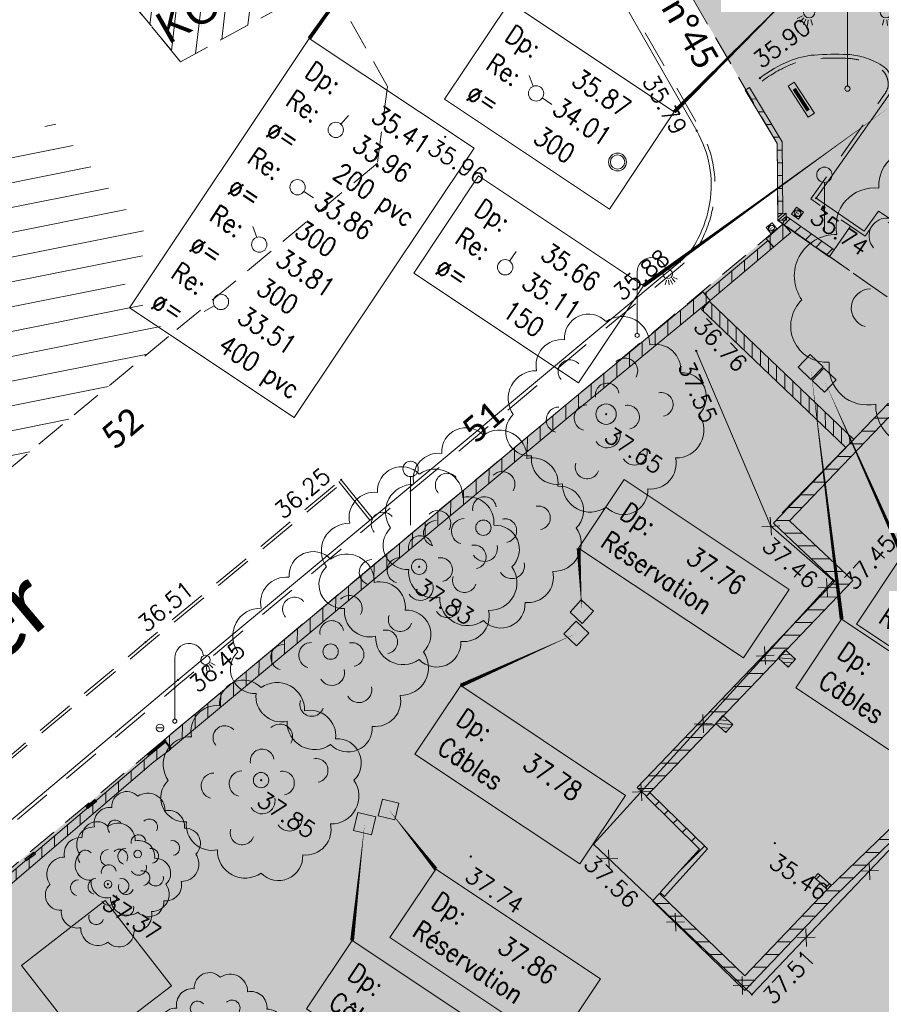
# Model space of a CAD drawing. Header units: metres. Extents: x 1711737 to 1712435, y 9275977 to 9276516.
# Tile 13 of 33: x 1711939 to 1711972, y 9276156 to 9276194. Entities that reach past the tile are written whole.
import ezdxf
from ezdxf.enums import TextEntityAlignment as Align

# ---------------------------------------------------------------- set-up
doc = ezdxf.new("R2010")
doc.units = ezdxf.units.M
doc.header["$LTSCALE"] = 5
doc.header["$PDMODE"] = 32
doc.header["$PDSIZE"] = 0.05
for name, pattern in [('Chemin', [0.5, 0.3, -0.2]), ('Feeder', [3, 1, -0.5, 1, -0.5]), ('Parcelle', [1.2, 0.8, -0.4])]:
    doc.linetypes.add(name, pattern=pattern)
doc.layers.get('0').update_dxf_attribs({"lineweight": 15})
doc.layers.add('_sh_lot1', color=7, linetype='Continuous', lineweight=15, true_color=0xffffd7)
for name, color, linetype, lineweight in [('BO_bordure', 7, 'Continuous', 13), ('BO_bordure.gra', 7, 'Continuous', 5), ('CAD-Parcelle', 11, 'Parcelle', 13), ('CAD-Parcelle-Texte', 11, 'Continuous', 15), ('CL_cloture', 7, 'Continuous', 13), ('CL_cloture.gra', 7, 'Continuous', 9), ('FA_facade.hah', 147, 'Continuous', 13), ('LA_limite-apparente', 8, 'Continuous', 13), ('LBA_bord-Asphalte', 8, 'Continuous', 15), ('MA_assainissement', 30, 'Continuous', 13), ('MA_assainissement.txt', 5, 'Continuous', 9), ('ME_electricite', 1, 'Continuous', 13), ('MG_gaz', 40, 'Continuous', 13), ('MI_non-affecte', 8, 'Continuous', 13), ('MI_non-affecte_Texte', 8, 'Continuous', 13), ('ML_eclairage-public', 6, 'Continuous', 13), ('MR_topo', 7, 'Continuous', 5), ('MR_topo.alt', 7, 'Continuous', 9), ('MS_signalisation', 7, 'Continuous', 13), ('MSH_signalisation-horizontale', 8, 'Continuous', 9), ('MU_mur', 7, 'Continuous', 13), ('MU_mur.hah', 147, 'Continuous', 13), ('MV_voirie', 7, 'Continuous', 13), ('TA_talus', 94, 'Continuous', 13), ('TH_talus-haut', 92, 'Continuous', 13), ('VE_Vegetation', 96, 'Continuous', 9)]:
    doc.layers.add(name, color=color, linetype=linetype, lineweight=lineweight)
doc.layers.add('CAD-NomRue', color=7, linetype='Continuous')
doc.styles.add('Ass-Style', font='simplex.shx')
doc.styles.add('Legend', font='calibri.ttf')
doc.styles.add('Simplex 1.0', font='Simplex.shx', dxfattribs={"height": 0.2})
doc.styles.get("Standard").update_dxf_attribs({"font": 'arial.ttf'})
doc.styles.add('Stylbloc-bdu', font='sanss___.ttf')
pattern_1 = [(0, (0, 0), (0, 0.5), [])]
pattern_2 = [(45, (0, 0), (-0.353553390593, 0.353553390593), [])]
pattern_3 = [(45, (0, 0), (-0.017677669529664, 0.017677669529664), [])]
pattern_4 = [(90, (0, 0), (-0.5, 3e-17), [])]
pattern_5 = [(11.2999, (1711881.224, 9276159.8023), (-0.186637, 0.934036), [])]

# ---------------------------------------------------------------- blocks, each defined once
blk = doc.blocks.new('Gv2')
at = {"color": 0}
for centre, radius, start, end in [((-0.0855, 0.3713), 0.1183, 43.6925, 183.5969), ((0.078, 0.3425), 0.1353, 358.4583, 125.1928), ((-0.2179, 0.2399), 0.1248, 83.4353, 192.7267), ((0.2407, 0.2171), 0.1248, 353.4353, 102.7267), ((-0.1768, 0.2081), 0.0582, 40.5494, 221.5178), ((0.0917, 0.2119), 0.0628, 330.5895, 133.7127), ((-0.3433, 0.0771), 0.1353, 88.4583, 215.1928), ((0.3722, 0.0847), 0.1183, 313.6925, 93.5969), ((0.0056, 0.0935), 0.0582, 9.1467, 190.1151), ((0.2694, 0.0478), 0.0582, 280.5494, 101.5178), ((-0.23, -0.0278), 0.0628, 90.5895, 253.7127), ((-0.0934, -0.0177), 0.0628, 90.5895, 253.7127), ((0.1047, -0.0144), 0.0582, 280.5494, 101.5178), ((-0.3721, -0.0864), 0.1183, 133.6925, 273.5969), ((0.3433, -0.0788), 0.1353, 268.4583, 35.1928), ((0.0058, -0.1023), 0.0628, 210.5895, 13.7127), ((0.1384, -0.1866), 0.0628, 210.5895, 13.7127), ((-0.2407, -0.2188), 0.1248, 173.4353, 282.7267), ((0.2179, -0.2416), 0.1248, 263.4353, 12.7267), ((-0.0925, -0.2585), 0.0582, 160.5494, 341.5178), ((-0.078, -0.3442), 0.1353, 178.4583, 305.1928), ((0.0856, -0.373), 0.1183, 223.6925, 3.5969)]:
    blk.add_arc(centre, radius, start, end, dxfattribs=at)
blk = doc.blocks.new('PointTopo')
at = {"color": 0}
blk.add_point((0, 0), dxfattribs=at)
at = {"layer": 'MR_topo.alt', "style": 'Simplex 1.0'}
blk.add_attdef('ALT', text='', height=0.65, dxfattribs=at).set_placement((0.25, -0.25), align=Align.TOP_LEFT)
blk = doc.blocks.new('Gv1')
at = {"color": 0}
blk.add_circle((0, 0), 0.5, dxfattribs=at)
blk = doc.blocks.new('Gl10')
at = {"flags": 128}
for points in [[(0, 0.1), (0, 3.104, 0.933922), (-1.4, 3.2)], [(0, 0.1), (0, 3.104, -0.933922), (1.4, 3.2)]]:
    blk.add_lwpolyline(points, format="xyb", dxfattribs=at)
at = {"color": 0}
for points in [[(-1.764, 2.857), (-1.97, 2.745)], [(-1.704, 2.779), (-1.862, 2.607)], [(-1.624, 2.726), (-1.721, 2.513)], [(-1.535, 2.702), (-1.562, 2.469)], [(-1.427, 2.709), (-1.369, 2.482)], [(1.426, 2.709), (1.369, 2.482)], [(1.535, 2.702), (1.562, 2.469)], [(1.624, 2.727), (1.72, 2.513)], [(1.703, 2.779), (1.862, 2.607)], [(1.764, 2.857), (1.97, 2.745)]]:
    blk.add_lwpolyline(points, dxfattribs=at)
at = {"flags": 128}
blk.add_lwpolyline([(0, 0.125), (0, 0.125)], dxfattribs=at)
at = {"color": 0}
for centre, radius in [((-1.5, 3), 0.224), ((1.5, 3), 0.224), ((0, 0), 0.1)]:
    blk.add_circle(centre, radius, dxfattribs=at)
blk = doc.blocks.new('Ha5')
at = {"color": 0}
blk.add_lwpolyline([(-0.5, -0.5), (0.5, -0.5), (0.5, 0.5), (-0.5, 0.5)], close=True, dxfattribs=at)
blk = doc.blocks.new('Hv8')
at = {"color": 0}
for p, q in [((-0.5, 0.398), (-0.398, 0.5)), ((-0.5, -0.051), (0.051, 0.5)), ((-0.5, -0.5), (0.5, 0.5)), ((-0.051, -0.5), (0.5, 0.051)), ((0.398, -0.5), (0.5, -0.398))]:
    blk.add_line(p, q, dxfattribs=at)
blk.add_lwpolyline([(-0.5, -0.5), (0.5, -0.5), (0.5, 0.5), (-0.5, 0.5)], close=True, dxfattribs=at)
blk = doc.blocks.new('Hvt')
at = {"color": 0}
blk.add_lwpolyline([(-0.5, -0.1), (0.5, -0.1), (0.5, 0.1), (-0.5, 0.1)], close=True, dxfattribs=at)
at = {"color": 0, "const_width": 0.1, "flags": 128}
blk.add_lwpolyline([(-0.35, 0), (0.35, 0)], dxfattribs=at)
blk = doc.blocks.new('Gs1')
at = {"color": 0, "flags": 128}
blk.add_lwpolyline([(0, 0), (0, 1.9)], dxfattribs=at)
at = {"color": 0}
blk.add_circle((0, 2.2), 0.3, dxfattribs=at)
blk = doc.blocks.new('Heq')
at = {"color": 0}
blk.add_lwpolyline([(-0.5, -0.5), (0.5, -0.5), (0.5, 0.5), (-0.5, 0.5)], close=True, dxfattribs=at)
blk.add_circle((0, 0), 0.4, dxfattribs=at)
at = {"color": 0, "style": 'Stylbloc-bdu'}
blk.add_text('E', height=0.6, dxfattribs=at).set_placement((0, 0), align=Align.MIDDLE_CENTER)
blk = doc.blocks.new('Gl9')
at = {"color": 0, "flags": 128}
blk.add_lwpolyline([(0, 0.1), (0, 3.104, -0.933922), (1.4, 3.2)], format="xyb", dxfattribs=at)
at = {"color": 0}
for points in [[(1.426, 2.709), (1.369, 2.482)], [(1.535, 2.702), (1.562, 2.469)], [(1.624, 2.727), (1.72, 2.513)], [(1.703, 2.779), (1.862, 2.607)], [(1.764, 2.857), (1.97, 2.745)]]:
    blk.add_lwpolyline(points, dxfattribs=at)
at = {"color": 0, "flags": 128}
blk.add_lwpolyline([(0, 0.125), (0, 0.125)], dxfattribs=at)
at = {"color": 0}
for centre, radius in [((1.5, 3), 0.224), ((0, 0), 0.1)]:
    blk.add_circle(centre, radius, dxfattribs=at)
blk = doc.blocks.new('Hg7')
at = {"color": 0, "flags": 128}
blk.add_lwpolyline([(-0.1125, 0), (0.1125, 0)], dxfattribs=at)
at = {"color": 0}
blk.add_circle((0, 0), 0.15, dxfattribs=at)
blk = doc.blocks.new('Ha1')
at = {"color": 0}
for radius in [0.5, 0.4]:
    blk.add_circle((0, 0), radius, dxfattribs=at)
blk = doc.blocks.new('_GeoCroix')
at = {"color": 0, "linetype": 'ByBlock', "lineweight": -2}
for p, q in [((-0.5, 0.5), (0.5, -0.5)), ((-0.5, -0.5), (0.5, 0.5))]:
    blk.add_line(p, q, dxfattribs=at)
blk = doc.blocks.new('dir_tron')
at = {"color": 0, "flags": 128}
blk.add_lwpolyline([(0.2, 0), (0.5, 0)], dxfattribs=at)
at = {"color": 0}
blk.add_circle((0, 0), 0.2, dxfattribs=at)

msp = doc.modelspace()

# ---------------------------------------------------------------- hatches: boundary and pattern name
at = {"layer": '_sh_lot1'}
h = msp.add_hatch(color=256, dxfattribs=at)
h.dxf.hatch_style = 1
h.paths.add_polyline_path([(1712050.695, 9276201.207), (1712041.971, 9276188.535), (1712031.491, 9276173.935), (1712021.032, 9276159.096), (1712016.253, 9276152.398), (1712014.08, 9276153.956), (1711985.838, 9276173.941), (1711968.308, 9276186.247), (1711968.27, 9276189.263), (1711952.437, 9276216.502), (1711948.951, 9276222.618), (1711953.153, 9276228.058), (1711955.689, 9276231.385), (1711956.567, 9276232.537), (1711959.283, 9276236.389), (1711957.439, 9276237.785), (1711955.641, 9276235.245), (1711954.528, 9276237.209), (1711952.857, 9276240.073), (1711951.329, 9276242.664), (1711950.259, 9276244.465), (1711949.482, 9276245.781), (1711947.588, 9276249.002), (1711948.855, 9276251.159), (1711953.921, 9276258.555), (1711957.085, 9276263.173), (1711961.209, 9276269.384), (1711963.595, 9276272.461), (1711963.93, 9276272.822), (1711964.46, 9276272.981), (1711965.086, 9276272.948), (1711965.62, 9276272.692), (1711978.036, 9276264.401), (1711976.668, 9276262.597), (1711989.632, 9276252.423), (1711991.235, 9276254.65), (1711998.516, 9276249.714), (1712001.29, 9276247.797), (1712006.354, 9276244.298), (1712016.449, 9276237.403), (1712016.271, 9276237.127), (1712012.502, 9276228.82), (1712012.697, 9276228.676), (1712017.972, 9276224.822), (1712023.931, 9276228.015), (1712035.669, 9276234.772), (1712045.724, 9276217.108), (1712062.431, 9276226.735), (1712072.551, 9276232.555), (1712075.161, 9276228.015), (1712059.203, 9276218.84), (1712048.391, 9276212.555), (1712041.24, 9276208.372), (1712050.211, 9276201.555)])
h = msp.add_hatch(color=256, dxfattribs=at)
h.dxf.hatch_style = 1
h.paths.add_polyline_path([(1712001.971, 9276136.535), (1712011.331, 9276149.995), (1712014.08, 9276153.956), (1711985.838, 9276173.941), (1711968.512, 9276186.104), (1711952.301, 9276172.605), (1711946.038, 9276167.369), (1711923.87, 9276148.803), (1711929.255, 9276142.337), (1711950.125, 9276124.469), (1711956.999, 9276136.257), (1711987.056, 9276114.796), (1711996.116, 9276127.229)], flags=17)
at = {"layer": 'FA_facade.hah'}
h = msp.add_hatch(dxfattribs=at)
h.set_pattern_fill('ANSI31', color=256, scale=0.3)
h.set_pattern_definition(pattern_5)
h.paths.add_polyline_path([(1711977.987, 9276199.801), (1711989.346, 9276191.706), (1712000.28, 9276207.001), (1712001.167, 9276206.365), (1712001.226, 9276206.446), (1712002.077, 9276205.836), (1712002.018, 9276205.755), (1712004.224, 9276204.183), (1712002.966, 9276202.422, 0.08537), (1712002.816, 9276202.112, 0.111979), (1712002.802, 9276201.849, 0.109733), (1712002.9, 9276201.606, 0.086308), (1712003.133, 9276201.368), (1712010.463, 9276196.106, 0.095282), (1712010.757, 9276195.97, 0.108911), (1712011.041, 9276195.963, 0.102587), (1712011.282, 9276196.064, 0.085753), (1712011.505, 9276196.281), (1712012.363, 9276197.462), (1712012.42, 9276197.42), (1712015.192, 9276201.196), (1712015.089, 9276201.274), (1712016.787, 9276203.595, 0.09354), (1712016.917, 9276203.868, 0.10023), (1712016.934, 9276204.149, 0.108626), (1712016.823, 9276204.445, 0.108626), (1712016.598, 9276204.668), (1712009.283, 9276209.904, 0.102238), (1712008.989, 9276210.035, 0.106254), (1712008.679, 9276210.036, 0.098614), (1712008.427, 9276209.927, 0.08627), (1712008.204, 9276209.709), (1712006.089, 9276206.769), (1712003.895, 9276208.357), (1712003.837, 9276208.275), (1712002.962, 9276208.888), (1712003.019, 9276208.97), (1712002.143, 9276209.578), (1712006.108, 9276215.097), (1712004.852, 9276215.977), (1712004.795, 9276215.896), (1712003.607, 9276216.728), (1712003.665, 9276216.81), (1712004.476, 9276217.95), (1712004.394, 9276218.008), (1712006.025, 9276220.3), (1712006.107, 9276220.242), (1712009.812, 9276225.45), (1712006.435, 9276227.878), (1712006.352, 9276227.935), (1712007.271, 9276229.266), (1712007.354, 9276229.209), (1712012.004, 9276235.732), (1712010.645, 9276236.697), (1712010.587, 9276236.615), (1712008.965, 9276237.774), (1712009.023, 9276237.855), (1711992.083, 9276249.951), (1711990.502, 9276247.779), (1711971.925, 9276261.036), (1711972.975, 9276262.505), (1711964.795, 9276268.337), (1711955.39, 9276255.047), (1711967.696, 9276246.305), (1711967.754, 9276246.386), (1711971.065, 9276244.034), (1711971.007, 9276243.953), (1711971.088, 9276243.895), (1711970.527, 9276243.106), (1711970.444, 9276243.165), (1711964.516, 9276234.864), (1711964.597, 9276234.806), (1711963.591, 9276233.403), (1711963.514, 9276233.458), (1711956.419, 9276223.505), (1711962.114, 9276219.449), (1711963.748, 9276221.674), (1711969.898, 9276217.33), (1711968.309, 9276215.081), (1711967.431, 9276215.695), (1711963.476, 9276210.148)])
h.paths.add_polyline_path([(1711971.329, 9276210.689), (1711976.866, 9276218.53), (1711964.992, 9276226.917), (1711968.587, 9276231.962), (1711977.989, 9276245.126), (1711962.354, 9276256.233), (1711964.947, 9276259.873), (1711991.628, 9276240.833), (1711993.209, 9276243.003), (1712005.03, 9276234.562), (1712003.261, 9276232.082), (1711999.532, 9276226.683), (1712002.854, 9276224.295), (1711996.672, 9276215.607), (1711999.08, 9276213.919), (1711988.182, 9276198.675), (1711980.889, 9276203.873)], flags=16)
h = msp.add_hatch(dxfattribs=at)
h.set_pattern_fill('ANSI31', color=256, scale=0.3, angle=72)
h.set_pattern_definition([(83.2999, (1711881.224, 9276159.8023), (-0.945995, 0.11113), [])])
h.paths.add_polyline_path([(1711950.701, 9276195.595), (1711948.951, 9276198.665), (1711942.671, 9276195.215), (1711944.931, 9276192.455)])
h = msp.add_hatch(dxfattribs=at)
h.set_pattern_fill('ANSI31', color=256, scale=0.3)
h.set_pattern_definition(pattern_5)
h.paths.add_polyline_path([(1711943.951, 9276185.275), (1711939.921, 9276190.165), (1711938.371, 9276188.935), (1711935.341, 9276192.615), (1711933.541, 9276192.815), (1711924.501, 9276185.215), (1711927.351, 9276181.815), (1711934.411, 9276173.335), (1711944.461, 9276181.705), (1711942.491, 9276184.085)])
at = {"layer": 'MU_mur.hah'}
h = msp.add_hatch(dxfattribs=at)
h.set_pattern_fill('_U', color=256, scale=0.5, style=0, pattern_type=0)
h.set_pattern_definition(pattern_1)
h.paths.add_polyline_path([(1711968.299, 9276186.515), (1711968.27, 9276189.263), (1711967.026, 9276191.346), (1711967.198, 9276191.448), (1711968.47, 9276189.32), (1711968.499, 9276186.517)])
h = msp.add_hatch(dxfattribs=at)
h.set_pattern_fill('_U', color=256, scale=0.5, angle=45, style=0, pattern_type=0)
h.set_pattern_definition(pattern_2)
h.paths.add_polyline_path([(1711968.475, 9276186.108), (1711970.311, 9276184.815), (1711970.507, 9276185.092), (1711968.671, 9276186.386)])
h = msp.add_hatch(dxfattribs=at)
h.set_pattern_fill('_U', color=256, scale=0.5, angle=90, style=0, pattern_type=0)
h.set_pattern_definition(pattern_4)
h.paths.add_polyline_path([(1711967.85, 9276185.525), (1711968.516, 9276186.108), (1711968.806, 9276185.776), (1711968.139, 9276185.194)])
h = msp.add_hatch(dxfattribs=at)
h.set_pattern_fill('_U', color=256, scale=0.5, angle=90, style=0, pattern_type=0)
h.set_pattern_definition(pattern_4)
h.paths.add_polyline_path([(1711965.433, 9276183.378), (1711967.922, 9276185.455), (1711968.14, 9276185.195), (1711965.651, 9276183.117)])
h = msp.add_hatch(dxfattribs=at)
h.set_pattern_fill('_U', color=256, scale=0.5, angle=90, style=0, pattern_type=0)
h.set_pattern_definition(pattern_4)
h.paths.add_polyline_path([(1711944.295, 9276165.914), (1711959.897, 9276178.938), (1711965.37, 9276183.456), (1711965.65, 9276183.116), (1711960.178, 9276178.599), (1711944.577, 9276165.576)])
h = msp.add_hatch(dxfattribs=at)
h.set_pattern_fill('ANSI31', color=256, scale=0.1, angle=45, style=0)
h.paths.add_polyline_path([(1711965.623, 9276183.076), (1711971.27, 9276177.672), (1711970.966, 9276177.354), (1711965.319, 9276182.758)])
h = msp.add_hatch(dxfattribs=at)
h.set_pattern_fill('_U', color=256, scale=0.5, style=0, pattern_type=0)
h.set_pattern_definition(pattern_1)
h.paths.add_polyline_path([(1711975.993, 9276175.358), (1711972.633, 9276178.532), (1711968.759, 9276174.485), (1711971.236, 9276172.144), (1711963.166, 9276163.7), (1711962.804, 9276164.046), (1711970.527, 9276172.126), (1711968.131, 9276174.391), (1711972.619, 9276179.082), (1711976.261, 9276175.641)])
h = msp.add_hatch(dxfattribs=at)
h.set_pattern_fill('_U', color=256, scale=0.5, style=0, pattern_type=0)
h.set_pattern_definition(pattern_1)
h.paths.add_polyline_path([(1711963.398, 9276159.609), (1711967.017, 9276156.098), (1711970.521, 9276159.771), (1711975.91, 9276164.977), (1711975.675, 9276165.204), (1711978.859, 9276168.601), (1711978.129, 9276169.314), (1711977.886, 9276169.065), (1711978.336, 9276168.625), (1711975.113, 9276165.19), (1711975.334, 9276164.977), (1711970.237, 9276160.053), (1711967.006, 9276156.666), (1711963.677, 9276159.896)])
h = msp.add_hatch(dxfattribs=at)
h.set_pattern_fill('_U', color=256, scale=0.5, angle=90, style=0, pattern_type=0)
h.set_pattern_definition(pattern_4)
h.paths.add_polyline_path([(1711927.593, 9276151.903), (1711936.39, 9276159.076), (1711943.686, 9276165.284), (1711944.347, 9276165.812), (1711944.55, 9276165.558), (1711943.893, 9276165.033), (1711936.598, 9276158.826), (1711927.799, 9276151.651)])
h = msp.add_hatch(dxfattribs=at)
h.set_pattern_fill('_U', color=256, scale=0.025, angle=45, style=0, pattern_type=0)
h.set_pattern_definition(pattern_3)
h.paths.add_polyline_path([(1711943.686, 9276165.284), (1711944.367, 9276165.847), (1711944.31, 9276165.917), (1711943.629, 9276165.353)])
h = msp.add_hatch(dxfattribs=at)
h.set_pattern_fill('_U', color=256, scale=0.5, angle=45, style=0, pattern_type=0)
h.set_pattern_definition(pattern_2)
h.paths.add_polyline_path([(1711963.145, 9276163.688), (1711965.241, 9276161.626), (1711963.704, 9276159.924), (1711963.867, 9276159.777), (1711965.546, 9276161.635), (1711963.3, 9276163.845)])
h = msp.add_hatch(dxfattribs=at)
h.set_pattern_fill('_U', color=256, scale=0.025, angle=45, style=0, pattern_type=0)
h.set_pattern_definition(pattern_3)
h.paths.add_polyline_path([(1711941.298, 9276163.22), (1711941.638, 9276163.499), (1711941.581, 9276163.569), (1711941.241, 9276163.289)])
h = msp.add_hatch(dxfattribs=at)
h.set_pattern_fill('_U', color=256, scale=0.5, angle=45, style=0, pattern_type=0)
h.set_pattern_definition(pattern_2)
h.paths.add_polyline_path([(1711938.892, 9276161.164), (1711939.248, 9276161.431), (1711939.194, 9276161.503), (1711938.838, 9276161.236)])
h = msp.add_hatch(dxfattribs=at)
h.set_pattern_fill('_U', color=256, scale=0.5, angle=45, style=0, pattern_type=0)
h.set_pattern_definition(pattern_2)
h.paths.add_polyline_path([(1711970.237, 9276160.053), (1711969.736, 9276160.518), (1711969.885, 9276160.679), (1711970.387, 9276160.214)])

# ---------------------------------------------------------------- linework, layer by layer
at = {"layer": 'BO_bordure', "flags": 128}
for points in [[(1711917.373, 9276145.247), (1711935.666, 9276160.562), (1711944.832, 9276168.251), (1711952.453, 9276174.607), (1711964.475, 9276184.636, 0.102196), (1711965.178, 9276185.521, 0.076944), (1711965.641, 9276186.942, 0.085567), (1711965.627, 9276188.385, 0.084585), (1711965.127, 9276189.757), (1711955.056, 9276207.429, 0.024997), (1711954.744, 9276207.918, 0.009175), (1711953.807, 9276209.187, 0.012386), (1711952.892, 9276210.319, 0.012386), (1711951.923, 9276211.405)], [(1711967.599, 9276191.822, -0.060964), (1711968.752, 9276192.486, -0.080909), (1711969.728, 9276192.723, -0.031032), (1711971.034, 9276192.743, -0.063652), (1711971.663, 9276192.633, -0.057535), (1711972.374, 9276192.318, -0.123812), (1711972.635, 9276192.062, -0.061615), (1711972.727, 9276191.858, -0.056132), (1711972.773, 9276191.617, -0.098851), (1711972.745, 9276191.383, -0.074037), (1711972.604, 9276191.102), (1711969.805, 9276187.124), (1711971.678, 9276185.83), (1711972.24, 9276186.607), (1711975.829, 9276184.223), (1711975.527, 9276183.771), (1711977.414, 9276182.488), (1711977.768, 9276183.028), (1711979.552, 9276181.795), (1711982.11, 9276185.31, -0.098667), (1711982.451, 9276185.625, -0.079387), (1711982.984, 9276185.844, -0.106627), (1711983.677, 9276185.857, -0.106627), (1711984.314, 9276185.583)]]:
    msp.add_lwpolyline(points, format="xyb", dxfattribs=at)
at = {"layer": 'BO_bordure.gra', "linetype": 'Chemin', "flags": 128}
for points in [[(1711917.469, 9276145.132), (1711935.763, 9276160.447), (1711944.929, 9276168.136), (1711952.549, 9276174.492), (1711964.571, 9276184.521, 0.102196), (1711965.312, 9276185.453, 0.076944), (1711965.789, 9276186.918, 0.085567), (1711965.774, 9276188.412, 0.084585), (1711965.258, 9276189.831), (1711955.186, 9276207.504, 0.024997), (1711954.867, 9276208.005, 0.009175), (1711953.926, 9276209.278, 0.012386), (1711953.007, 9276210.416, 0.012386), (1711952.032, 9276211.507, 0.012386)], [(1711967.689, 9276191.702, -0.060964), (1711968.81, 9276192.347, -0.080909), (1711969.74, 9276192.574, -0.031032), (1711971.027, 9276192.593, -0.063652), (1711971.619, 9276192.489, -0.057535), (1711972.298, 9276192.189, -0.123812), (1711972.507, 9276191.984, -0.061615), (1711972.584, 9276191.814, -0.056132), (1711972.623, 9276191.606, -0.098851), (1711972.602, 9276191.43, -0.074037), (1711972.481, 9276191.189), (1711969.595, 9276187.086), (1711971.714, 9276185.624), (1711972.277, 9276186.403), (1711975.62, 9276184.182), (1711975.32, 9276183.731), (1711977.456, 9276182.278), (1711977.809, 9276182.817), (1711979.587, 9276181.588), (1711982.231, 9276185.221, -0.098667), (1711982.53, 9276185.497, -0.079387), (1711983.018, 9276185.698, -0.106627), (1711983.648, 9276185.71, -0.106627), (1711984.227, 9276185.461, -0.106627)]]:
    msp.add_lwpolyline(points, format="xyb", dxfattribs=at)
at = {"layer": 'CAD-Parcelle', "ltscale": 0.3, "elevation": 34.565}
msp.add_lwpolyline([(1712014.08, 9276153.956), (1711985.838, 9276173.941), (1711968.308, 9276186.247), (1711968.27, 9276189.263), (1711952.437, 9276216.502), (1711948.951, 9276222.618), (1711953.153, 9276228.058), (1711955.689, 9276231.385), (1711956.567, 9276232.537), (1711959.283, 9276236.389), (1711957.439, 9276237.785), (1711955.641, 9276235.245), (1711954.528, 9276237.209), (1711952.857, 9276240.073), (1711951.329, 9276242.664)], dxfattribs=at)
for points in [[(1711908.341, 9276204.585), (1711909.371, 9276205.175), (1711909.661, 9276205.345), (1711909.921, 9276204.965), (1711930.321, 9276216.765), (1711932.261, 9276213.375), (1711934.241, 9276209.915), (1711936.211, 9276206.485), (1711938.201, 9276203.015), (1711940.331, 9276199.285), (1711942.671, 9276195.215), (1711944.931, 9276192.455), (1711950.701, 9276195.595), (1711953.031, 9276191.495), (1711952.631, 9276188.485), (1711944.461, 9276181.705), (1711934.411, 9276173.335), (1711927.351, 9276181.815), (1711924.501, 9276185.215), (1711908.341, 9276204.585)], [(1711942.671, 9276195.215), (1711948.951, 9276198.665), (1711950.701, 9276195.595), (1711944.931, 9276192.455), (1711942.671, 9276195.215)], [(1711987.056, 9276114.796), (1711956.999, 9276136.257), (1711950.125, 9276124.469), (1711929.137, 9276142.438), (1711929.141, 9276142.474), (1711923.87, 9276148.803), (1711946.038, 9276167.369), (1711952.301, 9276172.605), (1711968.516, 9276186.108), (1711968.308, 9276186.247), (1711985.838, 9276173.941), (1712014.08, 9276153.956), (1712011.331, 9276149.995), (1712001.971, 9276136.535), (1711996.116, 9276127.229), (1711987.056, 9276114.796)]]:
    msp.add_lwpolyline(points, close=True, dxfattribs=at)
at = {"layer": 'CL_cloture', "flags": 128}
msp.add_lwpolyline([(1711968.027, 9276174.269), (1711970.467, 9276172.141), (1711961.095, 9276161.818), (1711967.286, 9276155.936), (1711978.996, 9276168.259), (1711979.722, 9276167.562), (1711984.601, 9276172.673)], dxfattribs=at)
at = {"layer": 'LA_limite-apparente', "flags": 128}
msp.add_lwpolyline([(1711938.708, 9276157.077), (1711941.288, 9276153.759), (1711944.575, 9276156.271), (1711941.974, 9276159.617)], close=True, dxfattribs=at)
at = {"layer": 'LBA_bord-Asphalte', "linetype": 'Chemin', "flags": 128}
msp.add_lwpolyline([(1711970.507, 9276185.092), (1711971.145, 9276186.016)], dxfattribs=at)
at = {"layer": 'MA_assainissement.txt'}
for points in [[(1711959.993, 9276207.43, 0, 0.15, 0), (1711949.967, 9276193.37, 0, 0, 0)], [(1711970.397, 9276196.666, 0, 0.15, 0), (1711964.25, 9276190.497, 0, 0, 0)], [(1711972.724, 9276190.716, 0, 0.15, 0), (1711963.041, 9276183.689, 0, 0, 0)]]:
    msp.add_lwpolyline(points, format="xyseb", dxfattribs=at)
for points in [[(1711957.802, 9276194.798), (1711964.25, 9276190.497), (1711961.711, 9276186.691), (1711955.264, 9276190.991)], [(1711949.967, 9276193.37), (1711956.415, 9276189.07), (1711949.382, 9276178.525), (1711942.934, 9276182.825)], [(1711956.594, 9276187.989), (1711963.041, 9276183.689), (1711960.503, 9276179.883), (1711954.055, 9276184.183)]]:
    msp.add_lwpolyline(points, close=True, dxfattribs=at)
at = {"layer": 'MI_non-affecte_Texte'}
for points in [[(1711969.581, 9276180.507, 0, 0.15, 0), (1711970.799, 9276170.633, 0, 0, 0)], [(1711970.115, 9276179.993, 0, 0.15, 0), (1711973.172, 9276173.122, 0, 0, 0)], [(1711960.631, 9276170.926, 0, 0.15, 0), (1711960.505, 9276173.413, 0, 0, 0)], [(1711960.417, 9276170.073, 0, 0.15, 0), (1711955.892, 9276168.032, 0, 0, 0)], [(1711953.072, 9276163.18, 0, 0.15, 0), (1711954.915, 9276160.85, 0, 0, 0)], [(1711952.135, 9276162.625, 0, 0.15, 0), (1711951.644, 9276158.056, 0, 0, 0)]]:
    msp.add_lwpolyline(points, format="xyseb", dxfattribs=at)
for points in [[(1711962.294, 9276176.096), (1711968.742, 9276171.796), (1711966.953, 9276169.113), (1711960.505, 9276173.413)], [(1711973.172, 9276173.122), (1711979.619, 9276168.822), (1711977.83, 9276166.139), (1711971.382, 9276170.439)], [(1711970.799, 9276170.633), (1711977.247, 9276166.333), (1711975.457, 9276163.65), (1711969.009, 9276167.95)], [(1711955.892, 9276168.032), (1711962.339, 9276163.732), (1711960.55, 9276161.049), (1711954.102, 9276165.349)], [(1711954.915, 9276160.85), (1711961.362, 9276156.55), (1711959.573, 9276153.867), (1711953.125, 9276158.167)], [(1711951.644, 9276158.056), (1711958.092, 9276153.756), (1711956.302, 9276151.073), (1711949.855, 9276155.373)]]:
    msp.add_lwpolyline(points, close=True, dxfattribs=at)
at = {"layer": 'MSH_signalisation-horizontale', "linetype": 'Feeder', "ltscale": 0.3, "flags": 128}
for points in [[(1711925.621, 9276154.727), (1711929.293, 9276157.781), (1711934.328, 9276161.99), (1711943.558, 9276169.732), (1711951.216, 9276176.094)], [(1711925.698, 9276154.634), (1711929.37, 9276157.689), (1711934.405, 9276161.898), (1711943.635, 9276169.64), (1711951.293, 9276176.001)]]:
    msp.add_lwpolyline(points, dxfattribs=at)
at = {"layer": 'MSH_signalisation-horizontale', "flags": 128}
for points in [[(1711951.122, 9276176.018), (1711952.337, 9276174.511)], [(1711951.216, 9276176.094), (1711952.429, 9276174.587)]]:
    msp.add_lwpolyline(points, dxfattribs=at)
at = {"layer": 'MU_mur'}
for p, q in [((1711967.026, 9276191.346, 35.99), (1711967.198, 9276191.448, 35.99)), ((1711968.299, 9276186.515, 35.99), (1711968.499, 9276186.517, 35.99)), ((1711968.475, 9276186.108, 36.015), (1711968.671, 9276186.386, 36.015)), ((1711968.516, 9276186.108, 36.01), (1711968.806, 9276185.776, 36.01)), ((1711967.85, 9276185.525, 36.01), (1711968.139, 9276185.194, 36.01)), ((1711967.922, 9276185.455, 36.05), (1711968.14, 9276185.195, 36.05)), ((1711970.311, 9276184.815, 36.015), (1711970.507, 9276185.092, 36.015)), ((1711965.37, 9276183.456, 36.691), (1711965.65, 9276183.116, 36.691)), ((1711965.623, 9276183.076, 36.262), (1711965.319, 9276182.758, 36.262)), ((1711965.433, 9276183.378, 36.05), (1711965.651, 9276183.117, 36.05)), ((1711971.27, 9276177.672, 36.262), (1711970.966, 9276177.354, 36.262)), ((1711944.295, 9276165.914, 36.691), (1711944.577, 9276165.576, 36.691)), ((1711944.367, 9276165.847, 36.712), (1711944.31, 9276165.917, 36.712)), ((1711944.55, 9276165.539, 37.156), (1711944.347, 9276165.812, 37.156)), ((1711944.347, 9276165.812, 37.156), (1711944.55, 9276165.558, 37.156)), ((1711943.686, 9276165.284, 36.712), (1711943.629, 9276165.353, 36.712)), ((1711963.166, 9276163.7), (1711962.804, 9276164.046)), ((1711963.145, 9276163.688, 35.554), (1711963.3, 9276163.845, 35.554)), ((1711941.638, 9276163.499, 36.781), (1711941.581, 9276163.569, 36.781)), ((1711941.298, 9276163.22, 36.781), (1711941.241, 9276163.289, 36.781)), ((1711939.248, 9276161.431, 36.848), (1711939.194, 9276161.503, 36.848)), ((1711938.892, 9276161.164, 36.848), (1711938.838, 9276161.236, 36.848)), ((1711969.736, 9276160.518, 35.561), (1711969.885, 9276160.679, 35.561)), ((1711970.237, 9276160.053, 35.561), (1711970.387, 9276160.214, 35.561)), ((1711963.398, 9276159.609, 35.554), (1711963.677, 9276159.896, 35.554)), ((1711963.704, 9276159.924, 35.554), (1711963.867, 9276159.777, 35.554))]:
    msp.add_line(p, q, dxfattribs=at)
at = {"layer": 'MU_mur', "flags": 128}
for points, elevation in [([(1711968.299, 9276186.515), (1711968.27, 9276189.263), (1711967.026, 9276191.346)], 35.99), ([(1711968.499, 9276186.517), (1711968.47, 9276189.32), (1711967.198, 9276191.448)], 35.99), ([(1711968.671, 9276186.386), (1711970.507, 9276185.092)], 36.015), ([(1711967.85, 9276185.525), (1711968.516, 9276186.108)], 36.01), ([(1711968.139, 9276185.194), (1711968.806, 9276185.776)], 36.01), ([(1711968.475, 9276186.108), (1711970.311, 9276184.815)], 36.015), ([(1711965.433, 9276183.378), (1711967.922, 9276185.455)], 36.05), ([(1711965.65, 9276183.117), (1711968.139, 9276185.194)], 36.05), ([(1711944.295, 9276165.914), (1711959.897, 9276178.938), (1711965.37, 9276183.456)], 36.691), ([(1711944.577, 9276165.576), (1711960.178, 9276178.599), (1711965.65, 9276183.117)], 36.691), ([(1711965.623, 9276183.076), (1711971.27, 9276177.672)], 36.262), ([(1711965.319, 9276182.758), (1711970.966, 9276177.354)], 36.262), ([(1711963.398, 9276159.609), (1711967.017, 9276156.098), (1711970.521, 9276159.771), (1711975.893, 9276164.994), (1711975.675, 9276165.204), (1711978.86, 9276168.6), (1711978.129, 9276169.314)], 35.554), ([(1711963.677, 9276159.896), (1711967.006, 9276156.666), (1711970.237, 9276160.053), (1711975.334, 9276164.977), (1711975.113, 9276165.19), (1711978.336, 9276168.625), (1711977.886, 9276169.065)], 35.554), ([(1711927.593, 9276151.903), (1711936.39, 9276159.076), (1711943.686, 9276165.284), (1711944.347, 9276165.812)], 37.156), ([(1711943.629, 9276165.353), (1711944.31, 9276165.917)], 36.712), ([(1711943.686, 9276165.284), (1711944.367, 9276165.847)], 36.712), ([(1711927.808, 9276151.639), (1711936.608, 9276158.815), (1711943.883, 9276165.044), (1711944.55, 9276165.539)], 37.156), ([(1711963.3, 9276163.845), (1711965.546, 9276161.635), (1711963.867, 9276159.777)], 35.554), ([(1711941.241, 9276163.289), (1711941.581, 9276163.569)], 36.781), ([(1711941.298, 9276163.22), (1711941.638, 9276163.499)], 36.781), ([(1711963.145, 9276163.688), (1711965.241, 9276161.626), (1711963.704, 9276159.924)], 35.554), ([(1711938.838, 9276161.236), (1711939.194, 9276161.503)], 36.848), ([(1711938.892, 9276161.164), (1711939.248, 9276161.431)], 36.848), ([(1711970.237, 9276160.053), (1711969.736, 9276160.518)], 35.561), ([(1711970.387, 9276160.214), (1711969.885, 9276160.679)], 35.561)]:
    msp.add_lwpolyline(points, dxfattribs=dict(at, elevation=elevation))
for points in [[(1711976.261, 9276175.641), (1711972.619, 9276179.082), (1711968.13, 9276174.392), (1711970.527, 9276172.126), (1711962.804, 9276164.046)], [(1711975.993, 9276175.358), (1711972.633, 9276178.532), (1711968.759, 9276174.485), (1711971.236, 9276172.144), (1711963.166, 9276163.7)]]:
    msp.add_lwpolyline(points, dxfattribs=at)
at = {"layer": 'TA_talus', "flags": 128}
msp.add_lwpolyline([(1711965.319, 9276182.758), (1711970.966, 9276177.354), (1711968.476, 9276174.799)], dxfattribs=at)
at = {"layer": 'TH_talus-haut', "flags": 128}
msp.add_lwpolyline([(1711965.112, 9276181.138), (1711968.027, 9276174.269)], dxfattribs=at)

# ---------------------------------------------------------------- block references
at = {"layer": 'CL_cloture.gra', "xscale": 0.5, "yscale": 0.5, "zscale": 0.5}
for p, rotation in [((1711968.027, 9276174.269), 318.9153997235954), ((1711970.223, 9276171.872), 227.7674774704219), ((1711967.803, 9276169.207), 227.7674774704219), ((1711965.383, 9276166.541), 227.7674774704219), ((1711962.964, 9276163.876), 227.7674774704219), ((1711961.69, 9276161.253), 316.4703308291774), ((1711971.888, 9276160.779), 46.46156804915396), ((1711964.3, 9276158.773), 316.4703308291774), ((1711969.409, 9276158.17), 46.46156804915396), ((1711966.91, 9276156.294), 316.4703308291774)]:
    msp.add_blockref('_GeoCroix', p, dxfattribs=dict(at, rotation=rotation))
at = {"layer": 'MA_assainissement', "xscale": 0.7, "yscale": 0.7, "zscale": 0.7}
msp.add_blockref('Ha1', (1711962.031, 9276188.532, 35.913), dxfattribs=at)
at = {"layer": 'MA_assainissement.txt', "xscale": 1.5, "yscale": 1.5}
for p, rotation in [((1711958.842, 9276191.22), 111.3684093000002), ((1711958.842, 9276191.22), 324.6202422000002), ((1711951.006, 9276189.792), 48.8982231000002), ((1711949.508, 9276187.546), 325.9271700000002), ((1711948.01, 9276185.3), 109.2234312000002), ((1711957.633, 9276184.411), 54.8852913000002), ((1711946.512, 9276183.053), 209.4412887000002)]:
    msp.add_blockref('dir_tron', p, dxfattribs=dict(at, rotation=rotation))
at = {"layer": 'ME_electricite'}
for p, xscale, yscale, rotation in [((1711969.075, 9276186.529, 36.024), 0.3338363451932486, 0.3338363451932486, 324.8309999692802), ((1711968.05, 9276185.944, 35.984), 0.2944893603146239, 0.2944893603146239, 38.21839910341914)]:
    msp.add_blockref('Heq', p, dxfattribs=dict(at, xscale=xscale, yscale=yscale, rotation=rotation))
at = {"layer": 'MG_gaz'}
msp.add_blockref('Hg7', (1711944.125, 9276166.375, 36.664), dxfattribs=at)
at = {"layer": 'MI_non-affecte'}
for p, xscale, yscale, rotation in [((1711969.581, 9276180.507, 36.228), 0.692177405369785, 0.692177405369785, 226.4915530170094), ((1711970.115, 9276179.993, 36.232), 0.6703858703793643, 0.6703858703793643, 226.4788682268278), ((1711960.631, 9276170.926, 37.762), 0.6516167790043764, 0.6516167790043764, 137.4629482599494), ((1711960.417, 9276170.073, 37.78), 0.6854673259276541, 0.6854673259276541, 226.3751401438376), ((1711953.072, 9276163.18, 37.863), 0.668818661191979, 0.668818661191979, 166.0406431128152), ((1711952.135, 9276162.625, 37.85), 0.7181852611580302, 0.7181852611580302, 166.7734676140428)]:
    msp.add_blockref('Ha5', p, dxfattribs=dict(at, xscale=xscale, yscale=yscale, rotation=rotation))
at = {"layer": 'ML_eclairage-public', "zscale": 0.4}
msp.add_blockref('Gl10', (1711971.027, 9276191.405, 35.814), dxfattribs=at)
at = {"layer": 'ML_eclairage-public', "xscale": 0.8, "yscale": 0.8, "zscale": 0.8}
for p in [(1711962.799, 9276181.744, 36.097), (1711944.706, 9276166.638, 36.64)]:
    msp.add_blockref('Gl9', p, dxfattribs=at)
at = {"layer": 'MR_topo'}
ref = msp.add_blockref('PointTopo', (1711967.599, 9276191.822, 35.903), dxfattribs=dict(at, rotation=36.88298181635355))
ref.add_attrib('ALT', '35.90', (1711967.648, 9276192.172, 35.903), dxfattribs={"layer": 'MR_topo.alt', "height": 0.65, "rotation": 36.883, "style": 'Simplex 1.0'})
ref = msp.add_blockref('PointTopo', (1711965.127, 9276189.757, 35.786), dxfattribs=dict(at, rotation=299.6781523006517))
ref.add_attrib('ALT', '35.79', dxfattribs={"layer": 'MR_topo.alt', "height": 0.65, "rotation": 299.6782, "style": 'Simplex 1.0'}).set_placement((1711964.786, 9276189.851, 35.786), align=Align.TOP_RIGHT)
ref = msp.add_blockref('PointTopo', (1711955.29, 9276189.52, 35.958), dxfattribs=dict(at, rotation=328.0956146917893))
ref.add_attrib('ALT', '35.96', dxfattribs={"layer": 'MR_topo.alt', "height": 0.65, "rotation": 328.0956, "style": 'Simplex 1.0'}).set_placement((1711954.878, 9276189.482, 35.958), align=Align.TOP_LEFT)
ref = msp.add_blockref('PointTopo', (1711969.805, 9276187.124, 35.742), dxfattribs=dict(at, rotation=325.384779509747))
ref.add_attrib('ALT', '35.74', dxfattribs={"layer": 'MR_topo.alt', "height": 0.65, "rotation": 325.3848, "style": 'Simplex 1.0'}).set_placement((1711969.868, 9276186.776, 35.742), align=Align.TOP_LEFT)
ref = msp.add_blockref('PointTopo', (1711964.475, 9276184.636, 35.876), dxfattribs=dict(at, rotation=39.83561333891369))
ref.add_attrib('ALT', '35.88', dxfattribs={"layer": 'MR_topo.alt', "height": 0.65, "rotation": 39.8356, "style": 'Simplex 1.0'}).set_placement((1711964.123, 9276184.668, 35.876), align=Align.RIGHT)
ref = msp.add_blockref('PointTopo', (1711965.423, 9276182.858, 36.757), dxfattribs=dict(at, rotation=314.2564943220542))
ref.add_attrib('ALT', '36.76', dxfattribs={"layer": 'MR_topo.alt', "height": 0.65, "rotation": 314.2565, "style": 'Simplex 1.0'}).set_placement((1711965.419, 9276182.505, 36.757), align=Align.TOP_LEFT)
ref = msp.add_blockref('PointTopo', (1711965.112, 9276181.138, 37.554), dxfattribs=dict(at, rotation=292.9892690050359))
ref.add_attrib('ALT', '37.55', dxfattribs={"layer": 'MR_topo.alt', "height": 0.65, "rotation": 292.9893, "style": 'Simplex 1.0'}).set_placement((1711964.98, 9276180.81, 37.554), align=Align.TOP_LEFT)
ref = msp.add_blockref('PointTopo', (1711961.582, 9276178.66, 37.654), dxfattribs=dict(at, rotation=326.2998993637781))
ref.add_attrib('ALT', '37.65', dxfattribs={"layer": 'MR_topo.alt', "height": 0.65, "rotation": 326.2999, "style": 'Simplex 1.0'}).set_placement((1711961.81, 9276178.208, 37.654), align=Align.TOP_LEFT)
ref = msp.add_blockref('PointTopo', (1711951.216, 9276176.094, 36.245), dxfattribs=dict(at, rotation=39.83561331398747))
ref.add_attrib('ALT', '36.25', dxfattribs={"layer": 'MR_topo.alt', "height": 0.65, "rotation": 39.8356, "style": 'Simplex 1.0'}).set_placement((1711950.864, 9276176.126, 36.245), align=Align.RIGHT)
ref = msp.add_blockref('PointTopo', (1711968.027, 9276174.269, 37.46), dxfattribs=dict(at, rotation=318.9153997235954))
ref.add_attrib('ALT', '37.46', dxfattribs={"layer": 'MR_topo.alt', "height": 0.65, "rotation": 318.9154, "style": 'Simplex 1.0'}).set_placement((1711968.051, 9276173.916, 37.46), align=Align.TOP_LEFT)
ref = msp.add_blockref('PointTopo', (1711970.467, 9276172.141, 37.447), dxfattribs=dict(at, rotation=47.76747747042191))
ref.add_attrib('ALT', '37.45', dxfattribs={"layer": 'MR_topo.alt', "height": 0.65, "rotation": 47.7675, "style": 'Simplex 1.0'}).set_placement((1711970.82, 9276172.158, 37.447), align=Align.TOP_LEFT)
ref = msp.add_blockref('PointTopo', (1711954.267, 9276172.687, 37.833), dxfattribs=dict(at, rotation=326.2998993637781))
ref.add_attrib('ALT', '37.83', dxfattribs={"layer": 'MR_topo.alt', "height": 0.65, "rotation": 326.2999, "style": 'Simplex 1.0'}).set_placement((1711954.403, 9276172.295, 37.833), align=Align.TOP_LEFT)
ref = msp.add_blockref('PointTopo', (1711943.558, 9276169.732, 36.511), dxfattribs=dict(at, rotation=39.71796844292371))
ref.add_attrib('ALT', '36.51', (1711943.59, 9276170.084, 36.511), dxfattribs={"layer": 'MR_topo.alt', "height": 0.65, "rotation": 39.718, "style": 'Simplex 1.0'})
ref = msp.add_blockref('PointTopo', (1711944.832, 9276168.251, 36.451), dxfattribs=dict(at, rotation=39.8317981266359))
ref.add_attrib('ALT', '36.45', dxfattribs={"layer": 'MR_topo.alt', "height": 0.65, "rotation": 39.8318, "style": 'Simplex 1.0'}).set_placement((1711945.184, 9276168.219, 36.451), align=Align.TOP_LEFT)
ref = msp.add_blockref('PointTopo', (1711948.08, 9276164.329, 37.854), dxfattribs=dict(at, rotation=326.2998993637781))
ref.add_attrib('ALT', '37.85', dxfattribs={"layer": 'MR_topo.alt', "height": 0.65, "rotation": 326.2999, "style": 'Simplex 1.0'}).set_placement((1711948.216, 9276163.938, 37.854), align=Align.TOP_LEFT)
ref = msp.add_blockref('PointTopo', (1711968.187, 9276161.862, 35.457), dxfattribs=dict(at, rotation=326.2998993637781))
ref.add_attrib('ALT', '35.46', dxfattribs={"layer": 'MR_topo.alt', "height": 0.65, "rotation": 326.2999, "style": 'Simplex 1.0'}).set_placement((1711968.256, 9276161.516, 35.457), align=Align.TOP_LEFT)
ref = msp.add_blockref('PointTopo', (1711961.095, 9276161.818, 37.563), dxfattribs=dict(at, rotation=316.4703308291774))
ref.add_attrib('ALT', '37.56', dxfattribs={"layer": 'MR_topo.alt', "height": 0.65, "rotation": 316.4703, "style": 'Simplex 1.0'}).set_placement((1711961.104, 9276161.464, 37.563), align=Align.TOP_LEFT)
ref = msp.add_blockref('PointTopo', (1711956.284, 9276161.335, 37.737), dxfattribs=dict(at, rotation=326.2998993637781))
ref.add_attrib('ALT', '37.74', dxfattribs={"layer": 'MR_topo.alt', "height": 0.65, "rotation": 326.2999, "style": 'Simplex 1.0'}).set_placement((1711956.354, 9276160.988, 37.737), align=Align.TOP_LEFT)
ref = msp.add_blockref('PointTopo', (1711942.091, 9276160.255, 37.367), dxfattribs=dict(at, rotation=326.2998993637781))
ref.add_attrib('ALT', '37.37', dxfattribs={"layer": 'MR_topo.alt', "height": 0.65, "rotation": 326.2999, "style": 'Simplex 1.0'}).set_placement((1711942.16, 9276159.909, 37.367), align=Align.TOP_LEFT)
ref = msp.add_blockref('PointTopo', (1711967.286, 9276155.936, 37.506), dxfattribs=dict(at, rotation=46.46156804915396))
ref.add_attrib('ALT', '37.51', dxfattribs={"layer": 'MR_topo.alt', "height": 0.65, "rotation": 46.4616, "style": 'Simplex 1.0'}).set_placement((1711967.64, 9276155.945, 37.506), align=Align.TOP_LEFT)
at = {"layer": 'MS_signalisation'}
for p in [(1711970.124, 9276185.832, 35.906), (1711953.933, 9276174.314, 36.361)]:
    msp.add_blockref('Gs1', p, dxfattribs=at)
at = {"layer": 'MV_voirie'}
for name, p, xscale, yscale, rotation in [('Hvt', (1711969.218, 9276190.972, 35.864), 1.447770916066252, 1.447770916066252, 302.7650539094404), ('Hv8', (1711970.091, 9276186.756, 35.783), 0.0966378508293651, -0.0966378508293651, 325.384779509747), ('Hv8', (1711968.468, 9276186.387, 35.992), 0.2681831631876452, -0.33, 91.96163704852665), ('Hv8', (1711968.65, 9276169.093, 35.388), 0.4208074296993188, -0.53, 227.7120871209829), ('Hv8', (1711966.205, 9276166.527, 35.424), 0.4107321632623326, -0.53, 228.3014017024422)]:
    msp.add_blockref(name, p, dxfattribs=dict(at, xscale=xscale, yscale=yscale, rotation=rotation))
at = {"layer": 'VE_Vegetation'}
for name, p, xscale, yscale in [('Gv2', (1711974.691, 9276183.144, 36.288), 12, 12), ('Gv2', (1711961.582, 9276178.66, 37.654), 8, 8), ('Gv1', (1711961.582, 9276178.66, 37.654), 0.8, 0.8), ('Gv2', (1711956.78, 9276174.214, 37.76), 8, 8), ('Gv2', (1711954.267, 9276172.687, 37.833), 8, 8), ('Gv1', (1711956.78, 9276174.214, 37.76), 0.6, 0.6), ('Gv2', (1711950.803, 9276169.361, 37.835), 8, 8), ('Gv1', (1711954.267, 9276172.687, 37.833), 0.6, 0.6), ('Gv1', (1711950.803, 9276169.361, 37.835), 0.6, 0.6), ('Gv2', (1711948.08, 9276164.329, 37.854), 8, 8), ('Gv1', (1711948.08, 9276164.329, 37.854), 0.6, 0.6), ('Gv2', (1711943.257, 9276161.434, 37.377), 5, 5), ('Gv2', (1711942.091, 9276160.255, 37.367), 5, 5), ('Gv1', (1711943.257, 9276161.434, 37.377), 0.3, 0.3), ('Gv1', (1711942.091, 9276160.255, 37.367), 0.3, 0.3), ('Gv2', (1711946.486, 9276154.344, 37.315), 5, 5)]:
    msp.add_blockref(name, p, dxfattribs=dict(at, xscale=xscale, yscale=yscale))

# ---------------------------------------------------------------- texts
at = {"layer": 'CAD-NomRue', "style": 'Legend'}
for s, height, rotation, p in [('n°45', 1, 300.3, (1711963.711, 9276194.585, 34.565)), ('52', 1, 40.2, (1711942.355, 9276177.221, 34.565)), ('51', 1, 40.4, (1711956.471, 9276177.465, 34.565)), ('Avenue André Chenier', 2.5, 40.1744, (1711912.93, 9276147.806))]:
    msp.add_text(s, height=height, rotation=rotation, dxfattribs=at).set_placement(p)
at = {"layer": 'CAD-Parcelle-Texte'}
msp.add_text('KO65', height=1.25, rotation=29.7291, dxfattribs=at).set_placement((1711944.448, 9276193.122, 34.565))
at = {"layer": 'MA_assainissement.txt', "style": 'Ass-Style', "width": 0.85}
for s, p in [('Dp:', (1711957.573, 9276193.328)), ('Re:', (1711956.824, 9276192.204)), ('Dp:', (1711949.738, 9276191.9)), ('35.87', (1711960.173, 9276191.594)), ('Re:', (1711948.989, 9276190.777)), ('ø=', (1711956.075, 9276191.081)), ('34.01', (1711959.424, 9276190.471)), ('35.41', (1711952.338, 9276190.166)), ('ø=', (1711948.24, 9276189.654)), ('300', (1711958.675, 9276189.347)), ('33.96', (1711951.589, 9276189.043)), ('Re:', (1711947.491, 9276188.531)), ('200 pvc', (1711950.84, 9276187.92)), ('ø=', (1711946.742, 9276187.408)), ('33.86', (1711950.091, 9276186.797)), ('Dp:', (1711956.365, 9276186.519)), ('Re:', (1711945.993, 9276186.284)), ('300', (1711949.342, 9276185.674)), ('Re:', (1711955.615, 9276185.396)), ('ø=', (1711945.244, 9276185.161)), ('33.81', (1711948.593, 9276184.551)), ('35.66', (1711958.964, 9276184.785)), ('Re:', (1711944.495, 9276184.038)), ('ø=', (1711954.866, 9276184.273)), ('300', (1711947.844, 9276183.427)), ('35.11', (1711958.215, 9276183.662)), ('ø=', (1711943.746, 9276182.915)), ('150', (1711957.466, 9276182.539)), ('33.51', (1711947.094, 9276182.304)), ('400 pvc', (1711946.345, 9276181.181))]:
    msp.add_text(s, height=0.75, rotation=326.2999, dxfattribs=at).set_placement(p)
at = {"layer": 'MI_non-affecte_Texte', "style": 'Ass-Style', "width": 0.85}
for s, p in [('Dp:', (1711962.065, 9276174.627)), ('Réservation', (1711961.316, 9276173.503)), ('37.76', (1711964.665, 9276172.893)), ('Réservation', (1711972.194, 9276170.529)), ('Dp:', (1711970.57, 9276169.163)), ('Câbles', (1711969.821, 9276168.04)), ('Dp:', (1711955.662, 9276166.562)), ('Câbles', (1711954.913, 9276165.439)), ('37.78', (1711958.262, 9276164.828)), ('Dp:', (1711954.685, 9276159.38)), ('Réservation', (1711953.936, 9276158.257)), ('37.86', (1711957.285, 9276157.646)), ('Dp:', (1711951.415, 9276156.586)), ('Câbles', (1711950.666, 9276155.463))]:
    msp.add_text(s, height=0.75, rotation=326.2999, dxfattribs=at).set_placement(p)

doc.saveas('drawing.dxf')
